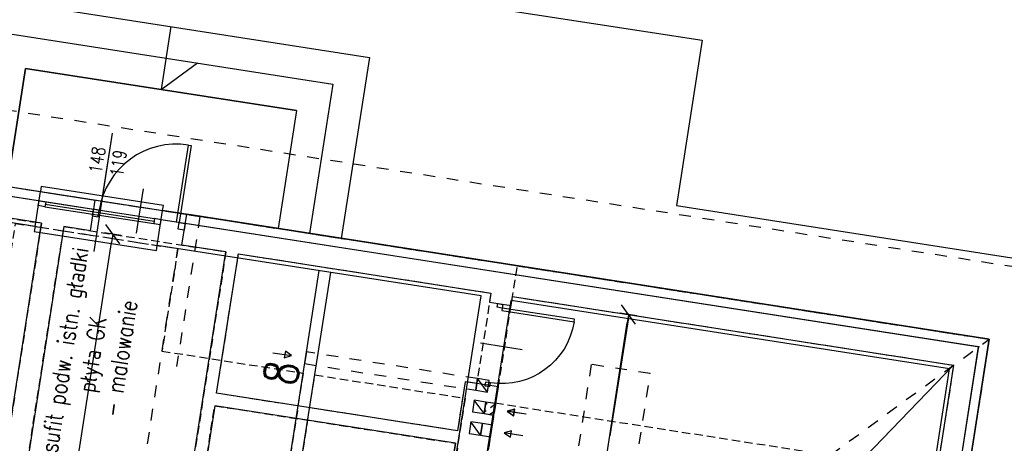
# Model space of a CAD drawing. Extents: x -38969 to 27108, y -24488 to 212598.
# Tile 154 of 256: x -7699 to -6528, y 35974 to 36478. Entities that reach past the tile are written whole.
import ezdxf
from ezdxf import colors
from ezdxf.entities.mleader import LeaderData, LeaderLine
from ezdxf.math import Vec2, Vec3

# ---------------------------------------------------------------- set-up
doc = ezdxf.new("R2010")
doc.units = 0
doc.header["$LTSCALE"] = 100
doc.header["$MEASUREMENT"] = 0
doc.linetypes.add('0.7_0.7', pattern=[1.4, 0.7, -0.7])
doc.linetypes.add('DASHED22', pattern=[0.15, 0.1, -0.05])
doc.layers.get('0').update_dxf_attribs({"linetype": 'CONTINUOUS'})
doc.layers.get('DEFPOINTS').update_dxf_attribs({"linetype": 'CONTINUOUS'})
for name, color, linetype in [('F_0-DIM', 6, 'CONTINUOUS'), ('F_0-MUR', 3, 'CONTINUOUS'), ('F_0-MUR istn', 200, 'CONTINUOUS'), ('F_0-MUW', 1, 'CONTINUOUS'), ('F_0-NR POM', 3, 'CONTINUOUS'), ('F_0-POMOCNICZA', 2, 'CONTINUOUS'), ('F_0-POW', 123, 'DASHED22'), ('F_0-STOLARKA', 6, 'CONTINUOUS'), ('F_0-WENTYLACJA', 2, 'CONTINUOUS'), ('F_1-HAT', 6, 'CONTINUOUS'), ('F_1-MUR istn', 200, 'CONTINUOUS'), ('F_1-MUW', 1, 'CONTINUOUS'), ('F_1-POMOCNICZA', 2, 'CONTINUOUS'), ('F_1-POW', 2, 'DASHED22'), ('F_1-STOLARKA', 6, 'CONTINUOUS'), ('F_1-STOLARKA TXT', 6, 'CONTINUOUS'), ('F_1-sufity TXT', 123, 'CONTINUOUS'), ('F_1-TXT', 123, 'CONTINUOUS'), ('F_1-WENTYLACJA', 2, 'CONTINUOUS'), ('t_1-TXT', 123, 'CONTINUOUS')]:
    doc.layers.add(name, color=color, linetype=linetype)
doc.styles.add('ROMANS', font='ROMANS.shx', dxfattribs={"width": 0.8})
doc.styles.get("Standard").update_dxf_attribs({"font": 'romans.shx', "width": 0.7})
doc.dimstyles.new('DIM100', dxfattribs={"dimscale": 10, "dimtxt": 2, "dimasz": 1, "dimexe": 0, "dimexo": 0, "dimgap": 0.5, "dimtad": 1, "dimdec": 4, "dimrnd": 0.5, "dimdsep": 46, "dimtxsty": 'Standard', "dimblk1": 'TICK1', "dimblk2": 'TICK1', "dimsah": 1, "dimcen": 0, "dimse1": 1, "dimse2": 1, "dimclrd": 6, "dimclre": 6, "dimclrt": 123, "dimadec": 0, "dimazin": 0, "dimtfac": 1, "dimtdec": 4, "dimtmove": 2, "dimatfit": 3, "dimldrblk": 'TICK1', "dimfxl": 1, "dimtolj": 1, "dimarcsym": 0})

# ---------------------------------------------------------------- blocks, each defined once
blk = doc.blocks.new('DR_1190L1')
at = {"color": 7}
blk.add_line((-15, 45), (35, 45), dxfattribs=at)
blk.add_lwpolyline([(4, 0), (4, 3), (91, 3), (91, 0), (4, 0)])
blk.add_arc((4, 3), 87, 0, 90, dxfattribs=at)
blk = doc.blocks.new('TICK1')
at = {"color": 0}
for p, q in [((-1, -1), (1, 1)), ((0, 0), (-1, 0)), ((0, -1), (0, 1))]:
    blk.add_line(p, q, dxfattribs=at)
blk = doc.blocks.new('*D1828')
at = {"layer": 'DEFPOINTS', "color": 0}
for p in [(-7646.4, 36231.4), (-7588.1, 36222.4), (-7882.4, 34674.2)]:
    blk.add_point(p, dxfattribs=at)
at = {"layer": 'F_0-DIM', "color": 6, "lineweight": -2, "transparency": 16777216}
blk.add_line((-7829, 34676), (-7589.7, 36212.5), dxfattribs=at)
at = {"layer": 'F_0-DIM', "color": 6, "lineweight": -2, "transparency": 16777216, "xscale": 10, "yscale": 10, "zscale": 10}
for p, rotation in [((-7588.1, 36222.4), 81.14470898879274), ((-7830.6, 34666.1), 261.1447089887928)]:
    blk.add_blockref('TICK1', p, dxfattribs=dict(at, rotation=rotation))
at = {"layer": 'F_0-DIM', "color": 123, "transparency": 16777216, "insert": (-7724.2, 35446.5), "char_height": 20, "attachment_point": 5, "rotation": 81.1447}
blk.add_mtext('\\A1;1575', dxfattribs=at)
blk = doc.blocks.new('*D1840')
at = {"layer": 'DEFPOINTS', "color": 0}
for p in [(-7112.8, 36148.3), (-6974.8, 36126.8), (-7192.1, 35639.4)]:
    blk.add_point(p, dxfattribs=at)
at = {"layer": 'F_0-DIM', "color": 6, "lineweight": -2, "transparency": 16777216}
blk.add_line((-7052.5, 35627.8), (-6976.3, 36116.9), dxfattribs=at)
at = {"layer": 'F_0-DIM', "color": 6, "lineweight": -2, "transparency": 16777216, "xscale": 10, "yscale": 10, "zscale": 10}
for p, rotation in [((-6974.8, 36126.8), 81.14470898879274), ((-7054.1, 35617.9), 261.1447089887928)]:
    blk.add_blockref('TICK1', p, dxfattribs=dict(at, rotation=rotation))
at = {"layer": 'F_0-DIM', "color": 123, "transparency": 16777216, "insert": (-7029.2, 35874.7), "char_height": 20, "attachment_point": 5, "rotation": 81.1447}
blk.add_mtext('\\A1;515', dxfattribs=at)

msp = doc.modelspace()

# ---------------------------------------------------------------- hatches: boundary and pattern name
at = {"layer": 'F_1-HAT', "ltscale": 4}
h = msp.add_hatch(dxfattribs=at)
h.set_pattern_fill('DASH', color=256, scale=50, angle=135, style=0)
h.set_pattern_definition([(216.14471, (-4484.204, 30463.05), (-1.360645, -8.7334784), [6.25, -6.25])])
h.paths.add_polyline_path([(-7144.54514, 36022.68903), (-7146.70029, 36008.85591), (-7135.83141, 36007.16258), (-7133.67625, 36020.9957)])

# ---------------------------------------------------------------- linework, layer by layer
at = {"layer": 'F_0-MUR'}
msp.add_lwpolyline([(-6588.15936, 36066.56229), (-9066.80704, 33493.45314)], dxfattribs=at)
at = {"layer": 'F_0-MUR istn'}
for p, q in [((-7744.44602, 36284.15401), (-7609.07902, 36263.06431)), ((-7614.77478, 36226.50534), (-7609.07902, 36263.06431)), ((-7673.07151, 36235.58777), (-7750.14178, 36247.59504)), ((-7506.08594, 36209.572), (-7500.39019, 36246.13098)), ((-6545.90463, 36097.4255), (-7500.39019, 36246.13098)), ((-7723.56364, 35911.49743), (-7673.07151, 36235.58777)), ((-7646.39335, 36231.4314), (-7699.04063, 35893.50794)), ((-7614.77478, 36226.50534), (-7646.39335, 36231.4314)), ((-7453.71769, 36201.41322), (-7506.08594, 36209.572)), ((-7540.53952, 35644.13593), (-7453.71769, 36201.41322)), ((-7464.75831, 36033.10664), (-7438.89649, 36199.10412)), ((-7438.89649, 36199.10412), (-7138.52008, 36152.30654)), ((-7138.52008, 36152.30654), (-7140.21341, 36141.43766)), ((-7114.52332, 36137.43523), (-7112.82999, 36148.30412)), ((-7112.82999, 36148.30412), (-6588.15936, 36066.56229)), ((-7140.21341, 36141.43766), (-7114.52332, 36137.43523)), ((-6582.85009, 35860.28623), (-6545.90463, 36097.4255)), ((-6588.15936, 36066.56229), (-6619.40906, 35865.98199)), ((-7169.1326, 36046.76094), (-7178.21502, 35988.46421)), ((-7155.29947, 36044.60579), (-7169.1326, 36046.76094)), ((-7129.60939, 36040.60337), (-7155.29947, 36044.60579)), ((-7132.68817, 36020.84176), (-7129.60939, 36040.60337)), ((-7178.21502, 35988.46421), (-7464.75831, 36033.10664)), ((-7467.0674, 36018.28543), (-7496.93164, 35826.59786)), ((-7180.52411, 35973.643), (-7467.0674, 36018.28543)), ((-7136.6906, 35995.15167), (-7134.84333, 36007.00864)), ((-7140.69302, 35969.46159), (-7138.84575, 35981.31855)), ((-7184.21866, 35949.92907), (-7180.52411, 35973.643))]:
    msp.add_line(p, q, dxfattribs=at)
at = {"layer": 'F_0-MUW', "linetype": 'Continuous'}
for p, q in [((-7822.91625, 36598.98638), (-6887.20422, 36453.20576)), ((-6887.20422, 36453.20576), (-6917.83816, 36256.57778)), ((-7691.95613, 36419.68929), (-7713.81553, 36279.38189)), ((-7369.84196, 36369.50504), (-7691.95613, 36419.68929)), ((-7369.84196, 36369.50504), (-7391.70135, 36229.19764)), ((-7746.13935, 36273.28513), (-7610.77235, 36252.19543)), ((-6917.83816, 36256.57778), (-6431.70266, 36180.83959)), ((-6557.47876, 36088.09601), (-7502.08352, 36235.26209)), ((-6593.71897, 35861.97956), (-6558.31291, 36089.23803))]:
    msp.add_line(p, q, dxfattribs=at)
at = {"layer": 'F_0-MUW'}
for p, q in [((-7146.70029, 36008.85591), (-7158.37826, 36024.84418)), ((-7150.70271, 35983.16582), (-7162.38069, 35999.1541))]:
    msp.add_line(p, q, dxfattribs=at)
at = {"layer": 'F_0-MUW', "linetype": 'Continuous'}
for points in [[(-7788.90963, 36291.08128), (-7755.35084, 36506.48279), (-7283.04846, 36432.89975), (-7316.60725, 36217.49824)], [(-7751.36258, 36285.23159), (-7723.65348, 36463.08604), (-7326.44521, 36401.20239), (-7354.1543, 36223.34794)], [(-7519.19965, 36469.69127), (-7530.89904, 36394.59717), (-7487.5023, 36426.29452)], [(-7713.81553, 36279.38189), (-7691.95613, 36419.68929), (-7369.84196, 36369.50504), (-7391.70135, 36229.19764)], [(-7713.81553, 36279.38189), (-7691.95613, 36419.68929), (-7369.84196, 36369.50504), (-7391.70135, 36229.19764)]]:
    msp.add_lwpolyline(points, dxfattribs=at)
for points in [[(-7158.37826, 36024.84418), (-7160.53341, 36011.01106), (-7146.70029, 36008.85591), (-7144.54514, 36022.68903)], [(-7144.54514, 36022.68903), (-7146.70029, 36008.85591), (-7134.84333, 36007.00864), (-7132.68817, 36020.84176)], [(-7162.38069, 35999.1541), (-7164.53584, 35985.32097), (-7150.70271, 35983.16582), (-7148.54756, 35996.99895)], [(-7148.54756, 35996.99895), (-7150.70271, 35983.16582), (-7138.84575, 35981.31855), (-7136.6906, 35995.15167)]]:
    msp.add_lwpolyline(points, close=True, dxfattribs=at)
at = {"layer": 'F_0-POMOCNICZA', "linetype": '0.7_0.7', "ltscale": 0.2}
msp.add_line((-8740.40952, 36530.40732), (-6443.12285, 36172.49818), dxfattribs=at)
at = {"layer": 'F_0-POW'}
msp.add_lwpolyline([(-9129.2458, 33443.46914), (-8952.36941, 34578.77339), (-7965.2772, 34424.98791), (-7853.36325, 35143.32228), (-8841.44354, 35297.2617), (-8665.33685, 36427.62555), (-6545.90463, 36097.4255), (-7005.1059, 33149.982), (-7010.80166, 33113.42303)], close=True, dxfattribs=at)
at = {"layer": 'F_0-POW', "color": 1}
for points in [[(-8018.99965, 35957.52532), (-7968.50752, 36281.61565), (-7673.07151, 36235.58777), (-7723.56364, 35911.49743)], [(-8766.24577, 35539.57409), (-8687.12091, 36047.44736), (-7699.04063, 35893.50794), (-7646.39335, 36231.4314), (-7453.71769, 36201.41322), (-7696.17227, 34645.18676), (-7888.84792, 34675.20495), (-7730.29033, 35692.92764), (-8468.3863, 35807.92039), (-8516.26146, 35500.62742)], [(-7464.75831, 36033.10664), (-7438.89649, 36199.10412), (-7138.52008, 36152.30654), (-7155.29947, 36044.60579), (-7169.1326, 36046.76094), (-7178.21502, 35988.46421)], [(-7571.04319, 33200.70668), (-7505.77287, 33619.65272), (-7650.0326, 33642.12787), (-7631.40593, 33761.68559), (-7829.02198, 33792.47347), (-7760.67288, 34231.18112), (-7418.7971, 34177.91808), (-7256.6094, 35225.43713), (-7597.4971, 35278.54623), (-7532.99649, 35692.55187), (-7192.10879, 35639.44277), (-7107.13423, 36184.86309), (-6545.90463, 36097.4255), (-7010.80166, 33113.42303)], [(-7548.50135, 35495.59096), (-7518.17528, 35690.24278), (-7192.10879, 35639.44277), (-7112.82999, 36148.30412), (-6588.15936, 36066.56229), (-6697.76422, 35363.04912)]]:
    msp.add_lwpolyline(points, close=True, dxfattribs=at)
msp.add_lwpolyline([(-7496.93164, 35826.59786), (-7467.0674, 36018.28543), (-7180.52411, 35973.643), (-7192.68533, 35895.58466)], dxfattribs=at)
at = {"layer": 'F_0-STOLARKA'}
for points in [[(-7612.99195, 36244.44472), (-7605.58135, 36243.29018), (-7604.34983, 36251.19482), (-7611.76043, 36252.34937)], [(-7503.31504, 36227.35745), (-7510.72564, 36228.512), (-7509.49412, 36236.41664), (-7502.08352, 36235.26209)], [(-7124.40413, 36138.97463), (-7125.09685, 36134.52827), (-7131.02534, 36135.4519), (-7130.33261, 36139.89826)], [(-7139.64413, 36041.15468), (-7138.9514, 36045.60104), (-7144.87988, 36046.52468), (-7145.57261, 36042.07832)]]:
    msp.add_lwpolyline(points, close=True, dxfattribs=at)
at = {"layer": 'F_0-WENTYLACJA', "ltscale": 0.15}
for points in [[(-7096.42326, 36008.10737), (-7118.60688, 36011.5635), (-7111.31799, 36006.37966), (-7110.08648, 36014.28431), (-7118.60688, 36011.5635)], [(-7100.42568, 35982.41728), (-7122.6093, 35985.87341), (-7115.32042, 35980.68958), (-7114.0889, 35988.59422), (-7122.6093, 35985.87341)]]:
    msp.add_lwpolyline(points, dxfattribs=at)
at = {"layer": 'F_1-MUR istn'}
for p, q in [((-8665.33685, 36427.62555), (-7674.29232, 36273.22431)), ((-7680.75777, 36231.72494), (-8442.56767, 36350.41223)), ((-7680.75777, 36231.72494), (-7674.29232, 36273.22431)), ((-7680.75777, 36231.72494), (-7674.29232, 36273.22431)), ((-7680.75777, 36231.72494), (-7674.29232, 36273.22431)), ((-7680.75777, 36231.72494), (-7674.29232, 36273.22431)), ((-7535.50997, 36209.09585), (-7529.04451, 36250.59522)), ((-6545.90463, 36097.4255), (-7529.04451, 36250.59522)), ((-7150.15866, 36149.05947), (-7535.50997, 36209.09585)), ((-7406.56523, 35770.01242), (-7342.83431, 36179.07766)), ((-7404.01958, 35695.40714), (-7329.00119, 36176.92251)), ((-7193.41563, 35871.40891), (-7150.15866, 36149.05947)), ((-7157.84474, 35865.86709), (-7114.58777, 36143.51766)), ((-6592.88137, 36062.23764), (-7114.58777, 36143.51766)), ((-6740.94587, 34845.52777), (-6545.90463, 36097.4255)), ((-6781.45716, 34851.83929), (-6592.88137, 36062.23764))]:
    msp.add_line(p, q, dxfattribs=at)
at = {"layer": 'F_1-MUW', "linetype": 'Continuous'}
for p, q in [((-8656.1613, 36415.06333), (-7610.77235, 36252.19543)), ((-6558.46684, 36088.24995), (-7530.73785, 36239.72634)), ((-6751.81475, 34847.22111), (-6558.46684, 36088.24995))]:
    msp.add_line(p, q, dxfattribs=at)
at = {"layer": 'F_1-MUW'}
for p, q in [((-7142.69786, 36034.546), (-7154.37584, 36050.53427)), ((-7146.70029, 36008.85591), (-7158.37826, 36024.84418)), ((-7150.70271, 35983.16582), (-7162.38069, 35999.1541))]:
    msp.add_line(p, q, dxfattribs=at)
at = {"layer": 'F_1-MUW', "linetype": 'Continuous'}
for points in [[(-7154.37584, 36050.53427), (-7156.53099, 36036.70115), (-7142.69786, 36034.546), (-7140.54271, 36048.37912)], [(-7158.37826, 36024.84418), (-7160.53341, 36011.01106), (-7146.70029, 36008.85591), (-7144.54514, 36022.68903)], [(-7144.54514, 36022.68903), (-7146.70029, 36008.85591), (-7135.83141, 36007.16258), (-7133.67625, 36020.9957)], [(-7162.38069, 35999.1541), (-7164.53584, 35985.32097), (-7150.70271, 35983.16582), (-7148.54756, 35996.99895)]]:
    msp.add_lwpolyline(points, close=True, dxfattribs=at)
at = {"layer": 'F_1-POMOCNICZA', "linetype": '0.7_0.7', "ltscale": 0.2}
for p, q in [((-8740.40952, 36530.40732), (-6443.12285, 36172.49818)), ((-7551.29403, 35945.38224), (-7510.80796, 36205.24736)), ((-6893.07862, 35843.84667), (-6545.90463, 36097.4255))]:
    msp.add_line(p, q, dxfattribs=at)
for points in [[(-8740.40952, 36530.40732), (-6443.12285, 36172.49818), (-6916.17868, 33136.12745), (-6935.72898, 33010.64126), (-9232.02757, 33368.39646), (-9027.44209, 34681.55516), (-8040.34988, 34527.76968), (-7956.14502, 35068.2496), (-8433.3878, 35142.60234)], [(-7746.57658, 36101.58109), (-7718.75593, 36280.15159), (-7484.5809, 36243.66794), (-7512.40155, 36065.09745)], [(-7674.29232, 36273.22431), (-7529.04451, 36250.59522)], [(-7680.75777, 36231.72494), (-7535.50997, 36209.09585)]]:
    msp.add_lwpolyline(points, dxfattribs=at)
at = {"layer": 'F_1-POMOCNICZA'}
msp.add_lwpolyline([(-8742.15261, 35934.57348), (-8665.33685, 36427.62555), (-6545.90463, 36097.4255), (-7005.1059, 33149.982), (-7010.80166, 33113.42303), (-9129.2458, 33443.46914), (-8952.36941, 34578.77339), (-7965.2772, 34424.98791), (-7853.36325, 35143.32228), (-8841.44354, 35297.2617), (-8764.93565, 35788.3376)], dxfattribs=at)
at = {"layer": 'F_1-POMOCNICZA', "linetype": '0.7_0.7', "ltscale": 0.2}
for points in [[(-7357.92038, 36082.24579), (-7360.07553, 36068.41267), (-7156.53099, 36036.70115), (-7154.37584, 36050.53427)], [(-7036.46185, 35956.39653), (-6966.30814, 35945.46683), (-6949.00387, 36056.53656), (-7019.15757, 36067.46626)]]:
    msp.add_lwpolyline(points, close=True, dxfattribs=at)
at = {"layer": 'F_1-POW'}
msp.add_lwpolyline([(-9129.2458, 33443.46914), (-8952.36941, 34578.77339), (-7965.2772, 34424.98791), (-7853.36325, 35143.32228), (-8841.44354, 35297.2617), (-8665.33685, 36427.62555), (-6545.90463, 36097.4255), (-7005.1059, 33149.982), (-7010.80166, 33113.42303)], close=True, dxfattribs=at)
at = {"layer": 'F_1-POW', "color": 1}
msp.add_lwpolyline([(-7722.87131, 36113.40631), (-7703.87654, 36235.32676), (-7510.80796, 36205.24736), (-7529.80274, 36083.3269), (-7361.82909, 36057.1572), (-7406.56523, 35770.01242), (-7767.60746, 35826.26152), (-8040.91278, 35868.84153), (-7996.17664, 36155.98631), (-7722.87131, 36113.40631)], dxfattribs=at)
msp.add_lwpolyline([(-7347.90708, 36054.9882), (-7169.24232, 36027.15286), (-7193.41563, 35871.40891), (-7157.84474, 35865.86709), (-7133.58254, 36021.5972), (-6734.78469, 35959.4659), (-6902.36448, 34883.83305), (-6779.45595, 34864.68433), (-6816.86322, 34624.58082), (-7116.25155, 34671.22447), (-7114.0964, 34685.05759), (-7207.45298, 34699.60222), (-7154.8057, 35037.52567), (-7498.35837, 35091.04997)], close=True, dxfattribs=at)
at = {"layer": 'F_1-STOLARKA'}
for p, q in [((-7669.00464, 36255.19543), (-7539.56613, 36235.02937)), ((-7668.54283, 36258.15967), (-7539.10431, 36237.99361)), ((-7668.08101, 36261.12391), (-7538.64249, 36240.95785))]:
    msp.add_line(p, q, dxfattribs=at)
for points in [[(-7529.04451, 36250.59522), (-7528.12088, 36256.5237), (-7673.36868, 36279.15279), (-7674.29232, 36273.22431)], [(-7680.75777, 36231.72494), (-7681.68141, 36225.79646), (-7536.43361, 36203.16736), (-7535.50997, 36209.09585)]]:
    msp.add_lwpolyline(points, dxfattribs=at)
for points in [[(-7676.90929, 36256.42695), (-7675.98565, 36262.35543), (-7668.08101, 36261.12391), (-7669.00464, 36255.19543)], [(-7531.66148, 36233.79785), (-7530.73785, 36239.72634), (-7538.64249, 36240.95785), (-7539.56613, 36235.02937)]]:
    msp.add_lwpolyline(points, close=True, dxfattribs=at)
at = {"layer": 'F_1-STOLARKA TXT', "ltscale": 0.6}
for p, q in [((-7589.10035, 36342.57954), (-7611.02284, 36201.86718)), ((-7589.10035, 36342.57954), (-7601.66842, 36261.90977)), ((-6975.03857, 36123.0464), (-6996.96106, 35982.33404))]:
    msp.add_line(p, q, dxfattribs=at)
at = {"layer": 'F_1-WENTYLACJA', "ltscale": 0.15}
for points in [[(-7397.91697, 36081.39268), (-7375.73335, 36077.93655), (-7383.02224, 36083.12038), (-7384.25375, 36075.21574), (-7375.73335, 36077.93655)], [(-7096.88519, 36008.17934), (-7119.06881, 36011.63547), (-7111.77992, 36006.45163), (-7110.54841, 36014.35627), (-7119.06881, 36011.63547)]]:
    msp.add_lwpolyline(points, dxfattribs=at)

# ---------------------------------------------------------------- block references
at = {"layer": 'F_0-STOLARKA', "xscale": 1.066666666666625, "yscale": 1.066666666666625, "zscale": 1.066666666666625, "rotation": 81.14470898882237}
msp.add_blockref('DR_1190L1', (-7510.15093, 36232.20083), dxfattribs=at)
at = {"layer": 'F_0-STOLARKA', "xscale": -1, "rotation": 171.1447089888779}
msp.add_blockref('DR_1190L1', (-7129.04917, 36135.14402), dxfattribs=at)

# ---------------------------------------------------------------- texts
at = {"layer": 'F_0-NR POM', "color": 3, "style": 'ROMANS', "width": 0.8}
msp.add_text('8', height=40, rotation=81.14470899, dxfattribs=at).set_placement((-7370.11223, 36040.75294))
at = {"layer": 'F_1-sufity TXT', "color": 4, "insert": (-7612.44664, 36079.48798), "char_height": 20, "width": 242.1062337, "attachment_point": 5, "rotation": 81.14470899, "style": 'ROMANS'}
msp.add_mtext('{\\C256;sufit podw. istn. gładki\\Ppłyta GK\\P- malowanie}', dxfattribs=at)
at = {"layer": 'F_1-TXT', "insert": (-7594.35267, 36308.86681), "char_height": 15.36, "width": 57.9988426, "attachment_point": 5, "rotation": 81.14470899, "style": 'ROMANS'}
msp.add_mtext('148\\P119', dxfattribs=at)

# ---------------------------------------------------------------- dimensions: what is measured, and where the dimension line sits
at = {"layer": 'F_0-DIM'}
for base, p1, p2, picture, middle in [((-7588.11889, 36222.35245), (-7882.4254, 34674.20434), (-7646.39335, 36231.4314), '*D1828', (-7724.16738, 35446.54831)), ((-6974.78262, 36126.79682), (-7192.10879, 35639.44277), (-7112.82999, 36148.30412), '*D1840', (-7029.24322, 35874.67524))]:
    dim = msp.add_linear_dim(base=base, p1=p1, p2=p2, angle=81.14470899, dimstyle='DIM100', dxfattribs=at)
    dim.commit()
    dim.dimension.update_dxf_attribs({"geometry": picture, "text_midpoint": middle})

# ---------------------------------------------------------------- leaders
at = {"layer": 'F_1-TXT'}
ml = msp.add_multileader_mtext('Standard', dxfattribs=at)
ml.set_content('leżaki', color=256, style='ROMANS')
ml.set_leader_properties()
ml.build(insert=Vec2(0, 0))
ml.multileader.update_dxf_attribs({"arrow_head_size": 6})
ctx = ml.context
ctx.base_point, ctx.char_height, ctx.arrow_head_size, ctx.landing_gap_size, ctx.plane_origin, ctx.plane_x_axis, ctx.plane_y_axis = Vec3(-6552.46478, 40900.4757), 20, 6, 3, Vec3(-6405.66458, 41058.91488), Vec3(0.1539394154, 0.9880802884), Vec3(-0.9880802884, 0.1539394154)
ctx.text_align_type = 2
notes = []
notes.append((ctx, [(0, (0, 0, 0), (0, 0), (1, 0), 1, [])]))
ctx.mtext.insert, ctx.mtext.text_direction, ctx.mtext.rotation, ctx.mtext.alignment, ctx.mtext.flow_direction = Vec3(-6552.30166, 40940.49908), Vec3(0.1539394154, 0.9880802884), 1.4162423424, 3, 5
ml = msp.add_multileader_mtext('Standard', dxfattribs=at)
ml.set_content('stanowisko \\Pdo przewijania', color=256, style='ROMANS')
ml.set_leader_properties()
ml.build(insert=Vec2(0, 0))
ml.multileader.update_dxf_attribs({"arrow_head_size": 6})
ctx = ml.context
ctx.base_point, ctx.char_height, ctx.arrow_head_size, ctx.landing_gap_size, ctx.plane_origin, ctx.plane_x_axis, ctx.plane_y_axis = Vec3(-6655.57592, 40214.04932), 20, 6, 3, Vec3(-6650.86512, 40107.14287), Vec3(0.1539394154, 0.9880802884), Vec3(-0.9880802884, 0.1539394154)
notes.append((ctx, [(0, (0, 0, 0), (0, 0), (1, 0), 1, [])]))
ctx.mtext.insert, ctx.mtext.text_direction, ctx.mtext.rotation, ctx.mtext.flow_direction = Vec3(-6663.01875, 40218.24508), Vec3(0.1539394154, 0.9880802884), 1.4162423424, 5
ml = msp.add_multileader_mtext('Standard', dxfattribs=at)
ml.set_content('osłona grzejnika', color=256, style='ROMANS')
ml.set_leader_properties()
ml.build(insert=Vec2(0, 0))
ml.multileader.update_dxf_attribs({"arrow_head_size": 6})
ctx = ml.context
ctx.base_point, ctx.char_height, ctx.arrow_head_size, ctx.landing_gap_size, ctx.plane_origin, ctx.plane_x_axis, ctx.plane_y_axis = Vec3(-7079.71774, 39611.92072), 20, 6, 3, Vec3(-7096.3814, 39742.18144), Vec3(0.1539394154, 0.9880802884), Vec3(-0.9880802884, 0.1539394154)
ctx.text_align_type = 2
notes.append((ctx, [(0, (0, 0, 0), (0, 0), (1, 0), 1, [])]))
ctx.mtext.insert, ctx.mtext.text_direction, ctx.mtext.rotation, ctx.mtext.alignment, ctx.mtext.flow_direction = Vec3(-7062.17024, 39811.16584), Vec3(0.1539394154, 0.9880802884), 1.4162423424, 3, 5
ml = msp.add_multileader_mtext('Standard', dxfattribs=at)
ml.set_content('skł. porządkowy', color=256, style='ROMANS')
ml.set_leader_properties()
ml.build(insert=Vec2(0, 0))
ml.multileader.update_dxf_attribs({"arrow_head_size": 6})
ctx = ml.context
ctx.base_point, ctx.char_height, ctx.arrow_head_size, ctx.landing_gap_size, ctx.plane_origin, ctx.plane_x_axis, ctx.plane_y_axis = Vec3(-8102.11473, 39084.89628), 20, 6, 3, Vec3(-7776.5826, 39225.78801), Vec3(0.1539394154, 0.9880802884), Vec3(-0.9880802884, 0.1539394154)
notes.append((ctx, [(0, (0, 0, 0), (0, 0), (1, 0), 1, [])]))
ctx.mtext.insert, ctx.mtext.text_direction, ctx.mtext.rotation, ctx.mtext.flow_direction = Vec3(-8114.82732, 39089.91305), Vec3(0.1539394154, 0.9880802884), 1.4162423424, 5
ml = msp.add_multileader_mtext('Standard', dxfattribs=at)
ml.set_content('stanowisko \\Pdo przewijania', color=256, style='ROMANS')
ml.set_leader_properties()
ml.build(insert=Vec2(0, 0))
ml.multileader.update_dxf_attribs({"arrow_head_size": 6})
ctx = ml.context
ctx.base_point, ctx.char_height, ctx.arrow_head_size, ctx.landing_gap_size, ctx.plane_origin, ctx.plane_x_axis, ctx.plane_y_axis = Vec3(-6830.64588, 39087.03105), 20, 6, 3, Vec3(-6807.60038, 39099.94046), Vec3(0.1539394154, 0.9880802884), Vec3(-0.9880802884, 0.1539394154)
notes.append((ctx, [(0, (0, 0, 0), (0, 0), (1, 0), 1, [])]))
ctx.mtext.insert, ctx.mtext.text_direction, ctx.mtext.rotation, ctx.mtext.flow_direction = Vec3(-6843.35847, 39092.04782), Vec3(0.1539394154, 0.9880802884), 1.4162423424, 5
ml = msp.add_multileader_mtext('Standard', dxfattribs=at)
ml.set_content('pościel', color=256, style='ROMANS')
ml.set_leader_properties()
ml.build(insert=Vec2(0, 0))
ml.multileader.update_dxf_attribs({"arrow_head_size": 6})
ctx = ml.context
ctx.base_point, ctx.char_height, ctx.arrow_head_size, ctx.landing_gap_size, ctx.plane_origin, ctx.plane_x_axis, ctx.plane_y_axis = Vec3(-6844.31873, 38335.51468), 20, 6, 3, Vec3(-6803.51392, 38200.52271), Vec3(0.1539394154, 0.9880802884), Vec3(-0.9880802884, 0.1539394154)
notes.append((ctx, [(0, (0, 0, 0), (0, 0), (1, 0), 1, [])]))
ctx.mtext.insert, ctx.mtext.text_direction, ctx.mtext.rotation, ctx.mtext.flow_direction = Vec3(-6857.03131, 38340.53145), Vec3(0.1539394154, 0.9880802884), 1.4162423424, 5
ml = msp.add_multileader_mtext('Standard', dxfattribs=at)
ml.set_content('leżaki', color=256, style='ROMANS')
ml.set_leader_properties()
ml.build(insert=Vec2(0, 0))
ml.multileader.update_dxf_attribs({"arrow_head_size": 6})
ctx = ml.context
ctx.base_point, ctx.char_height, ctx.arrow_head_size, ctx.landing_gap_size, ctx.plane_origin, ctx.plane_x_axis, ctx.plane_y_axis = Vec3(-6954.06834, 38327.09324), 20, 6, 3, Vec3(-6852.11771, 38197.65962), Vec3(0.1539394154, 0.9880802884), Vec3(-0.9880802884, 0.1539394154)
notes.append((ctx, [(0, (0, 0, 0), (0, 0), (1, 0), 1, [])]))
ctx.mtext.insert, ctx.mtext.text_direction, ctx.mtext.rotation, ctx.mtext.flow_direction = Vec3(-6963.48733, 38331.59688), Vec3(0.1539394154, 0.9880802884), 1.4162423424, 5
ml = msp.add_multileader_mtext('Standard', dxfattribs=at)
ml.set_content('zabudowa kanałów wentylacyjnych\\Ppłyta g-k malowana\\Ph=250cm', color=256)
ml.set_leader_properties(color=6)
ml.build(insert=Vec2(0, 0))
ml.multileader.update_dxf_attribs({"dogleg_length": 0.36, "arrow_head_size": 0.18})
ctx = ml.context
ctx.base_point, ctx.char_height, ctx.arrow_head_size, ctx.landing_gap_size, ctx.plane_origin, ctx.plane_x_axis, ctx.plane_y_axis = Vec3(-7043.28665, 35576.49939), 20, 0.18, 0.09, Vec3(-6868.26444, 36323.09323), Vec3(0.1539394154, 0.9880802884), Vec3(-0.9880802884, 0.1539394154)
notes.append((ctx, [(0, (1, 1, 0), (-7044.38108, 35569.47465), (0.1539394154, 0.9880802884), 7.10948, [(2, [(-7137.17492, 35145.22958), (-7284.3316, 35654.9886), (-7440.4319, 35552.63476)], 0, [])])]))
ctx.mtext.insert, ctx.mtext.text_direction, ctx.mtext.rotation, ctx.mtext.flow_direction = Vec3(-7053.1536, 35578.12771), Vec3(0.1539394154, 0.9880802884), 1.4162423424, 5
at = {"layer": 't_1-TXT', "ltscale": 0.6}
ml = msp.add_multileader_mtext('Standard', dxfattribs=at)
ml.set_content('ppp=297,30', color=256)
ml.set_leader_properties()
ml.build(insert=Vec2(0, 0))
ml.multileader.update_dxf_attribs({"dogleg_length": 0.36, "arrow_head_size": 0.09})
ctx = ml.context
ctx.base_point, ctx.char_height, ctx.arrow_head_size, ctx.landing_gap_size, ctx.plane_origin, ctx.plane_x_axis, ctx.plane_y_axis = Vec3(-32072.77193, 59913.30266), 100, 0.09, 0.045, Vec3(-30900.37988, 64272.54371), Vec3(0.081927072, 0.996638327), Vec3(-0.996638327, 0.081927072)
notes.append((ctx, [(0, (0, 0, 0), (0, 0), (1, 0), 1, [])]))
ctx.mtext.insert, ctx.mtext.text_direction, ctx.mtext.rotation, ctx.mtext.flow_direction = Vec3(-32139.2108, 59918.80931), Vec3(0.081927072, 0.996638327), 1.4887773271, 5
ml = msp.add_multileader_mtext('Standard', dxfattribs=at)
ml.set_content('1kond.', color=256)
ml.set_leader_properties()
ml.build(insert=Vec2(0, 0))
ml.multileader.update_dxf_attribs({"dogleg_length": 0.36, "arrow_head_size": 0.09})
ctx = ml.context
ctx.base_point, ctx.char_height, ctx.arrow_head_size, ctx.landing_gap_size, ctx.plane_origin, ctx.plane_x_axis, ctx.plane_y_axis = Vec3(-32578.38797, 60152.18437), 100, 0.09, 0.045, Vec3(-31833.25262, 57759.6945), Vec3(0.0858985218, 0.9963038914), Vec3(-0.9963038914, 0.0858985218)
ctx.text_align_type = 2
notes.append((ctx, [(0, (0, 0, 0), (0, 0), (1, 0), 1, [])]))
ctx.mtext.insert, ctx.mtext.text_direction, ctx.mtext.rotation, ctx.mtext.alignment, ctx.mtext.flow_direction = Vec3(-32597.43945, 60513.29581), Vec3(0.0858985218, 0.9963038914), 1.4847918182, 3, 5
for ctx, leaders in notes:
    for number, flags, end, landing, length, lines in leaders:
        leader = LeaderData()
        leader.index, (leader.has_last_leader_line, leader.has_dogleg_vector, leader.attachment_direction) = number, flags
        leader.last_leader_point, leader.dogleg_vector, leader.dogleg_length = Vec3(end), Vec3(landing), length
        for number, points, colour, breaks in lines:
            line = LeaderLine()
            line.index, line.vertices, line.color, line.breaks = number, Vec3.list(points), colors.encode_raw_color(colour), breaks
            leader.lines.append(line)
        ctx.leaders.append(leader)

doc.saveas('drawing.dxf')
